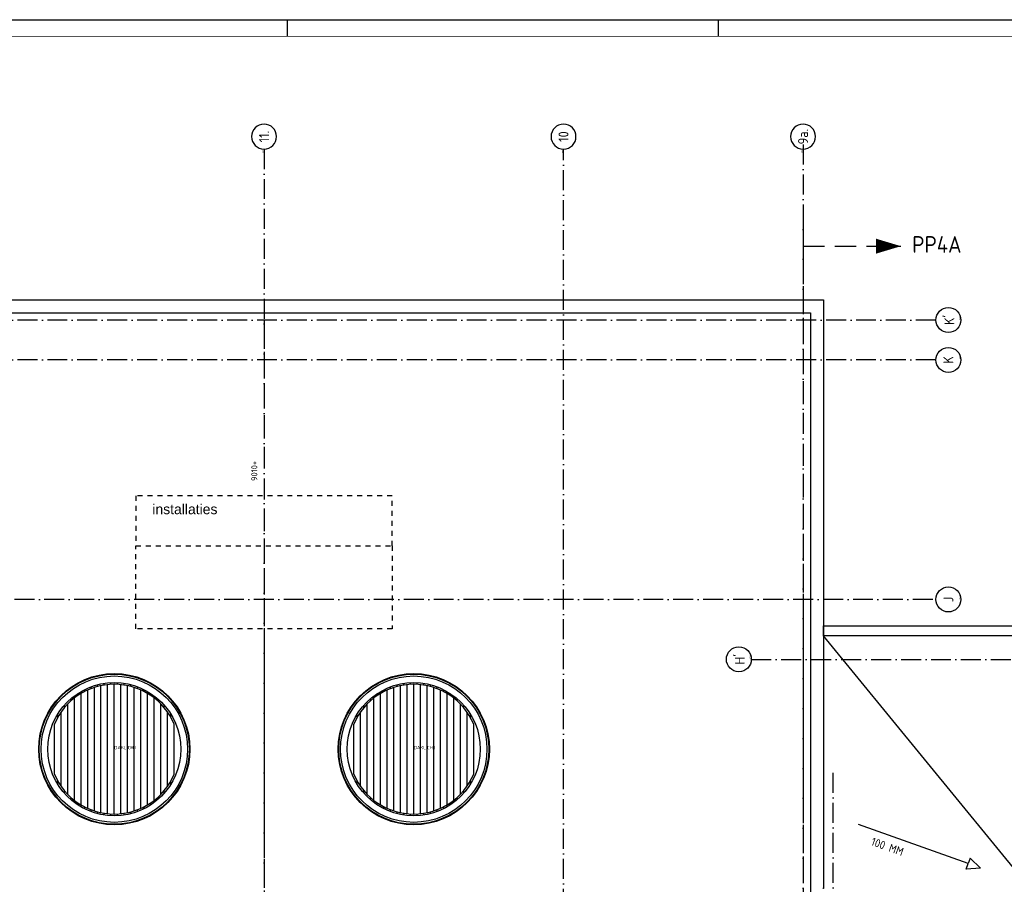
# Model space of a CAD drawing. Header units: millimetres. Extents: x 94282 to 245614, y 190 to 84290.
# Tile 10 of 18: x 152112 to 181702, y 58301 to 84290. Entities that reach past the tile are written whole.
import ezdxf
from ezdxf.enums import TextEntityAlignment as Align

# ---------------------------------------------------------------- set-up
doc = ezdxf.new("R2010")
doc.units = ezdxf.units.MM
doc.header["$LTSCALE"] = 100
for name, pattern in [('DASHDOT', [9, 6, -1.5, 0, -1.5]), ('DASHED', [3, 1.5, -1.5]), ('HIDDEN', [9.525, 6.35, -3.175])]:
    doc.linetypes.add(name, pattern=pattern)
doc.layers.get('0').update_dxf_attribs({"linetype": 'CONTINUOUS'})
for name, color, linetype in [('AB$1A---_ATTRIB035', 3, 'CONTINUOUS'), ('AL$1A---_ALGEMEEN', 8, 'CONTINUOUS'), ('AT$1A---_TEKST018', 1, 'CONTINUOUS'), ('AT$1A---_TEKST025', 2, 'CONTINUOUS'), ('AT$1A---_TEKST035', 3, 'CONTINUOUS'), ('LIJN025', 10, 'CONTINUOUS'), ('LIJN050', 90, 'CONTINUOUS'), ('LIJN070', 130, 'CONTINUOUS'), ('TEKST25', 10, 'CONTINUOUS'), ('TEKST35', 50, 'CONTINUOUS'), ('TEKST50', 90, 'CONTINUOUS')]:
    doc.layers.add(name, color=color, linetype=linetype)
doc.styles.add('ISO', font='ISO.SHX')
doc.styles.add('MAATVOERING', font='iso.shx')
doc.styles.add('ROMAND', font='romand')
doc.styles.get("Standard").update_dxf_attribs({"font": 'iso.shx'})

# ---------------------------------------------------------------- blocks, each defined once
blk = doc.blocks.new('A0-GE')
at = {"layer": 'LIJN025'}
for p, q in [((645.5, 836), (645.5, 841)), ((775, 836), (775, 841))]:
    blk.add_line(p, q, dxfattribs=at)
blk.add_lwpolyline([(1500, 841), (1500, 0), (311, 0), (311, 841)], close=True, dxfattribs=at)
at = {"layer": 'LIJN050', "const_width": 0.2}
blk.add_lwpolyline([(1495, 836), (336, 836), (336, 5), (1495, 5)], close=True, dxfattribs=at)
at = {"layer": 'TEKST25', "style": 'ROMAND', "width": 2.899115}
blk.add_attdef('STATUS', text='', height=2.5, dxfattribs=at).set_placement((1454, 71.5), (1493, 71.5), align=Align.FIT)
at = {"layer": 'TEKST25', "style": 'ISO'}
for tag, p in [('E', (1455.25, 66)), ('NAAM-E', (1466.75, 66)), ('DATUM-E', (1485, 66)), ('D', (1455.25, 61)), ('NAAM-D', (1466.75, 61)), ('DATUM-D', (1485, 61)), ('C', (1455.25, 56)), ('NAAM-C', (1466.75, 56)), ('DATUM-C', (1485, 56)), ('B', (1455.25, 51)), ('NAAM-B', (1466.75, 51)), ('DATUM-B', (1485, 51)), ('A', (1455.25, 46)), ('NAAM-A', (1466.75, 46)), ('DATUM-A', (1485, 46))]:
    blk.add_attdef(tag, text='', height=2.5, dxfattribs=at).set_placement(p, align=Align.CENTER)
for tag, p in [('DATUM', (1332.75, 36.25)), ('SCHAAL', (1368, 36.25)), ('GETEKEND', (1398.25, 36.25)), ('GECONTOL.', (1433, 36.25)), ('FORMAAT', (1463.25, 28.25))]:
    blk.add_attdef(tag, p, '', height=2.5, dxfattribs=at)
at = {"layer": 'TEKST35', "style": 'ISO'}
for tag, p in [('PROJECT', (1334.5, 72.5)), ('PLAATS', (1334.5, 63.5)), ('INSTALLATIE-REGEL1', (1334.5, 52.5)), ('INSTALLATIE-REGEL2', (1334.5, 43.5))]:
    blk.add_attdef(tag, p, '', height=4, dxfattribs=at)
blk.add_attdef('PROJ.NR.', text='', height=4, dxfattribs=at).set_placement((1481, 23), align=Align.CENTER)
at = {"layer": 'TEKST50', "style": 'ISO'}
blk.add_attdef('FILE-NAAM', text='', height=5, dxfattribs=at).set_placement((1473.5, 7.5), align=Align.CENTER)
blk = doc.blocks.new('DAKLICHT')
at = {"layer": 'AL$1A---_ALGEMEEN', "color": 0, "linetype": 'Continuous'}
for points in [[(-900, 1730), (-900, 1786)], [(-800, -1778), (-800, 1778)], [(-700, 1820), (-700, 1873)], [(-600, -1855), (-600, 1855)], [(-500, 1885), (-500, 1936)], [(-400, -1909), (-400, 1909)], [(-300, 1927), (-300, 1977)], [(-200, -1940), (-200, 1940)], [(-100, 1947), (-100, 1997)], [(0, -1950), (0, 1950)], [(100, 1947), (100, 1997)], [(200, -1940), (200, 1940)], [(300, 1927), (300, 1977)], [(400, -1909), (400, 1909)], [(500, 1885), (500, 1936)], [(600, -1855), (600, 1855)], [(700, 1820), (700, 1873)], [(800, -1778), (800, 1778)], [(900, 1730), (900, 1786)], [(-1300, 1453), (-1300, 1520)], [(-1200, -1537), (-1200, 1537)], [(-1100, 1610), (-1100, 1670)], [(-1000, -1674), (-1000, 1674)], [(1000, -1674), (1000, 1674)], [(1100, 1610), (1100, 1670)], [(1200, -1537), (1200, 1537)], [(1300, 1453), (1300, 1520)], [(-1500, 1246), (-1500, 1323)], [(-1400, -1357), (-1400, 1357)], [(1400, -1357), (1400, 1357)], [(1500, 1246), (1500, 1323)], [(-1700, 955), (-1700, 1054)], [(-1600, -1115), (-1600, 1115)], [(1600, -1115), (1600, 1115)], [(1700, 955), (1700, 1054)], [(-1800, -750), (-1800, 750)], [(1800, -750), (1800, 750)], [(-1700, -1054), (-1700, -955)], [(1700, -1054), (1700, -955)], [(-1500, -1323), (-1500, -1246)], [(-1300, -1520), (-1300, -1453)], [(1300, -1520), (1300, -1453)], [(1500, -1323), (1500, -1246)], [(-1100, -1670), (-1100, -1610)], [(-900, -1786), (-900, -1730)], [(900, -1786), (900, -1730)], [(1100, -1670), (1100, -1610)], [(-700, -1873), (-700, -1820)], [(-500, -1936), (-500, -1885)], [(-300, -1977), (-300, -1927)], [(-100, -1997), (-100, -1947)], [(100, -1997), (100, -1947)], [(300, -1977), (300, -1927)], [(500, -1936), (500, -1885)], [(700, -1873), (700, -1820)]]:
    blk.add_lwpolyline(points, dxfattribs=at)
for radius in [2273, 2255, 2200, 2000]:
    blk.add_circle((0, 0), radius, dxfattribs=at)
for start, end in [(22.6199, 157.3801), (202.6199, 337.3801)]:
    blk.add_arc((0, 0), 1950, start, end, dxfattribs=at)
at = {"layer": 'AT$1A---_TEKST018', "linetype": 'Continuous'}
blk.add_text('DAKLICHT', height=100, dxfattribs=at).set_placement((0, 0))
blk = doc.blocks.new('1010')
at = {"layer": 'AL$1A---_ALGEMEEN', "color": 0, "linetype": 'Continuous'}
blk.add_circle((0, 750), 750, dxfattribs=at)
blk.add_attdef('STR-NAAM', text='', height=600, rotation=360, dxfattribs=at).set_placement((0, 750), align=Align.MIDDLE)
at = {"layer": 'AT$1A---_TEKST018', "linetype": 'Continuous'}
blk.add_text('1010', height=100, dxfattribs=at).set_placement((0, 0))
blk = doc.blocks.new('1011')
at = {"layer": 'AL$1A---_ALGEMEEN', "color": 0, "linetype": 'Continuous'}
blk.add_circle((-750, 0), 750, dxfattribs=at)
blk.add_attdef('STR-NAAM', text='', height=600, rotation=360, dxfattribs=at).set_placement((-750, 0), align=Align.MIDDLE)
at = {"layer": 'AT$1A---_TEKST018', "linetype": 'Continuous'}
blk.add_text('1011', height=100, dxfattribs=at).set_placement((0, 0))

msp = doc.modelspace()

# ---------------------------------------------------------------- linework, layer by layer
at = {"layer": 'AL$1A---_ALGEMEEN', "color": 1, "linetype": 'DASHDOT'}
for p, q in [((174099, 65063), (202542, 65063)), ((176555, 4343), (176555, 61763))]:
    msp.add_line(p, q, dxfattribs=at)
for points in [[(175655, 80538), (175655, 38663)], [(159455, 80401), (159455, 38663)], [(168455, 38663), (168455, 80401)], [(179646, 75263), (139444, 75263)], [(179646, 74063), (139444, 74063)], [(179555, 66863), (139355, 66863)]]:
    msp.add_lwpolyline(points, dxfattribs=at)
at = {"layer": 'AL$1A---_ALGEMEEN', "linetype": 'Continuous'}
for points in [[(142665, 58173), (142645, 58173), (142645, 75873), (176265, 75873), (176265, 58173), (176245, 58173)], [(142665, 57783), (143035, 57783), (143035, 75483), (175875, 75483), (175875, 57783), (176245, 57783)]]:
    msp.add_lwpolyline(points, dxfattribs=at)
at = {"layer": 'AL$1A---_ALGEMEEN', "linetype": 'HIDDEN'}
msp.add_lwpolyline([(159455, 75263), (159455, 41663)], dxfattribs=at)
at = {"layer": 'AL$1A---_ALGEMEEN', "linetype": 'DASHED'}
for points in [[(155605, 69978), (155605, 68478), (163305, 68478), (163305, 69978)], [(155605, 65978), (155605, 68478), (163305, 68478), (163305, 65978)]]:
    msp.add_lwpolyline(points, close=True, dxfattribs=at)
at = {"layer": 'AL$1A---_ALGEMEEN', "color": 8, "linetype": 'Continuous'}
for points in [[(176265, 66067), (200245, 66067), (200245, 65767), (176265, 65767), (176265, 66067)], [(182337, 58357), (176265, 65767)], [(180612, 58924), (177320, 60100)], [(180989, 58789), (180553, 58758), (180612, 58924)], [(180989, 58789), (180672, 59089), (180612, 58924)]]:
    msp.add_lwpolyline(points, dxfattribs=at)
at = {"layer": 'LIJN050'}
msp.add_lwpolyline([(178596, 77482, 0, 453, 0), (177842, 77482, 453, 453, 0)], format="xyseb", dxfattribs=at)
at = {"layer": 'LIJN070', "linetype": 'HIDDEN'}
for p, q in [((175660, 78187), (175660, 4826)), ((175660, 77482), (178596, 77482))]:
    msp.add_line(p, q, dxfattribs=at)

# ---------------------------------------------------------------- block references
at = {"xscale": 100, "yscale": 100, "zscale": 100}
msp.add_blockref('A0-GE', (95614, 190), dxfattribs=at)
at = {"layer": 'AL$1A---_ALGEMEEN', "color": 1, "linetype": 'DASHDOT'}
ref = msp.add_blockref('1011', (159455, 80401), dxfattribs=dict(at, xscale=-0.5, yscale=0.5, zscale=0.5, rotation=90))
ref.add_attrib('STR-NAAM', '11.', dxfattribs={"layer": 'AB$1A---_ATTRIB035', "linetype": 'Continuous', "height": 300, "rotation": 90}).set_placement((159455, 80776), align=Align.MIDDLE)
ref = msp.add_blockref('1011', (168455, 80401), dxfattribs=dict(at, xscale=-0.5, yscale=0.5, zscale=0.5, rotation=90))
ref.add_attrib('STR-NAAM', '10', dxfattribs={"layer": 'AB$1A---_ATTRIB035', "linetype": 'Continuous', "height": 300, "rotation": 90}).set_placement((168455, 80776), align=Align.MIDDLE)
ref = msp.add_blockref('1011', (175655, 80401), dxfattribs=dict(at, xscale=-0.5, yscale=0.5, zscale=0.5, rotation=90))
ref.add_attrib('STR-NAAM', '9a.', dxfattribs={"layer": 'AB$1A---_ATTRIB035', "linetype": 'Continuous', "height": 300, "rotation": 90}).set_placement((175655, 80776), align=Align.MIDDLE)
ref = msp.add_blockref('1010', (180396, 75263), dxfattribs=dict(at, xscale=0.5, yscale=0.5, zscale=0.5, rotation=90))
ref.add_attrib('STR-NAAM', "K'", dxfattribs={"layer": 'AB$1A---_ATTRIB035', "linetype": 'Continuous', "height": 300, "rotation": 90}).set_placement((180021, 75263), align=Align.MIDDLE)
ref = msp.add_blockref('1010', (180396, 74063), dxfattribs=dict(at, xscale=0.5, yscale=0.5, zscale=0.5, rotation=90))
ref.add_attrib('STR-NAAM', 'K', dxfattribs={"layer": 'AB$1A---_ATTRIB035', "linetype": 'Continuous', "height": 300, "rotation": 90}).set_placement((180021, 74063), align=Align.MIDDLE)
ref = msp.add_blockref('1010', (180396, 66863), dxfattribs=dict(at, xscale=0.5, yscale=0.5, zscale=0.5, rotation=90))
ref.add_attrib('STR-NAAM', 'J', dxfattribs={"layer": 'AB$1A---_ATTRIB035', "linetype": 'Continuous', "height": 300, "rotation": 90}).set_placement((180021, 66863), align=Align.MIDDLE)
ref = msp.add_blockref('1010', (174099, 65065), dxfattribs=dict(at, xscale=0.5, yscale=0.5, zscale=0.5, rotation=90))
ref.add_attrib('STR-NAAM', "H'", dxfattribs={"layer": 'AB$1A---_ATTRIB035', "linetype": 'Continuous', "height": 300, "rotation": 90}).set_placement((173724, 65065), align=Align.MIDDLE)
at = {"layer": 'AL$1A---_ALGEMEEN', "linetype": 'Continuous'}
for p in [(154955, 62363), (163955, 62363)]:
    msp.add_blockref('DAKLICHT', p, dxfattribs=at)

# ---------------------------------------------------------------- texts
at = {"layer": 'AT$1A---_TEKST018', "linetype": 'Continuous'}
msp.add_text('9010+', height=180, rotation=90, dxfattribs=at).set_placement((159252, 70424))
at = {"layer": 'AT$1A---_TEKST025', "color": 8, "linetype": 'Continuous', "insert": (178702, 59382), "char_height": 250, "width": 1902.82, "attachment_point": 3, "rotation": 340.3379}
msp.add_mtext('100 MM', dxfattribs=at)
at = {"layer": 'AT$1A---_TEKST035', "color": 8, "linetype": 'Continuous', "insert": (156098, 69726), "char_height": 300, "width": 2342.16, "attachment_point": 1}
msp.add_mtext('\\fArial|b0|i0|c0|p34;installaties', dxfattribs=at)
at = {"layer": 'TEKST50', "style": 'MAATVOERING'}
msp.add_text('PP4A', height=500, dxfattribs=at).set_placement((178934, 77285))

doc.saveas('drawing.dxf')
